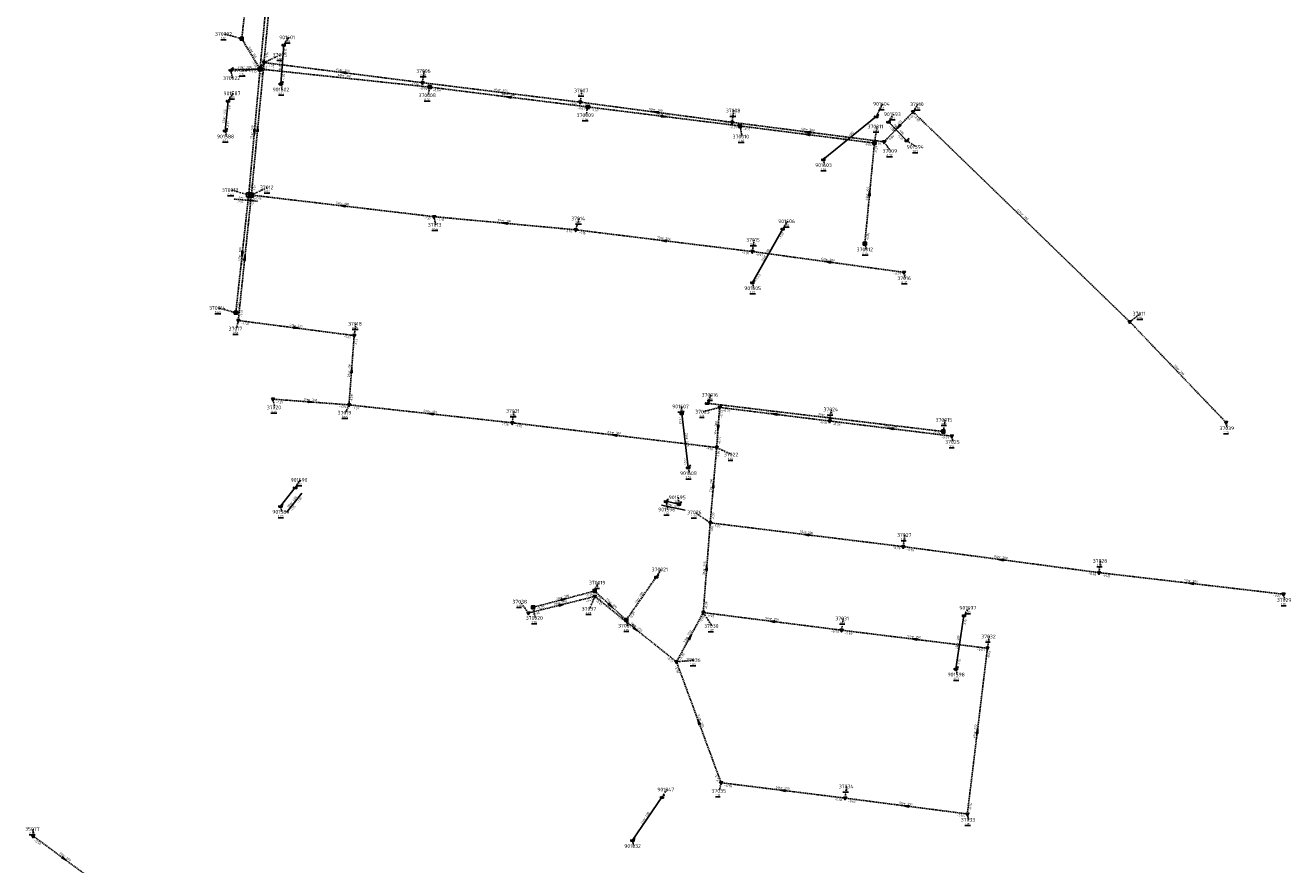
# Model space of a CAD drawing. Extents: x 188323 to 208361, y 565368 to 574910.
# Tile 39 of 256: x 200657 to 201168, y 567111 to 567449. Entities that reach past the tile are written whole.
import ezdxf

# ---------------------------------------------------------------- set-up
doc = ezdxf.new("R2010")
doc.units = 0
doc.linetypes.add('DASHDOT', pattern=[1, 0.5, -0.25, 0, -0.25])
doc.linetypes.add('DASHED', pattern=[0.75, 0.5, -0.25])
doc.layers.get('0').update_dxf_attribs({"linetype": 'CONTINUOUS'})
for name, color, linetype in [('RIO-AFM', 7, 'CONTINUOUS'), ('RIO-BOK', 7, 'CONTINUOUS'), ('RIO-DET', 7, 'CONTINUOUS'), ('RIO-KNP', 7, 'CONTINUOUS'), ('RIO-KNR', 7, 'CONTINUOUS'), ('RIO-LAG', 7, 'CONTINUOUS'), ('RIO-LAG_1B', 7, 'DASHED'), ('RIO-LAG_2B', 7, 'DASHED'), ('RIO-LEN', 7, 'CONTINUOUS'), ('RIO-MVD', 1, 'CONTINUOUS'), ('RIO-VRB', 6, 'DASHDOT'), ('RIO-VRH', 7, 'CONTINUOUS')]:
    doc.layers.add(name, color=color, linetype=linetype)
doc.styles.add('RIO-TXT', font='isocp.shx')

# ---------------------------------------------------------------- blocks, each defined once
blk = doc.blocks.new('L_VHR')
blk.add_lwpolyline([(-0.5, 0), (0.5, 0), (-0.5, 0.15), (-0.5, -0.15), (0.5, 0)])
blk = doc.blocks.new('K_IPD')
blk.add_lwpolyline([(-0.496027, 0.307994), (0.503973, 0.307994), (0.003973, -0.558031)], close=True)
blk.add_solid([(-0.496027, 0.307994), (0.503973, 0.307994), (0.003973, -0.558031)])
at = {"style": 'RIO-TXT', "flags": 1}
blk.add_attdef('KNOOPNAAM', (2, 2), '', height=1, dxfattribs=at)
blk = doc.blocks.new('K_IPR')
blk.add_lwpolyline([(-0.5, -0.5), (0.5, -0.5), (0.5, 0.5), (-0.5, 0.5)], close=True)
blk.add_solid([(-0.5, 0.5), (0.5, 0.5), (-0.5, -0.5), (0.5, -0.5)])
at = {"style": 'RIO-TXT', "flags": 1}
blk.add_attdef('KNOOPNAAM', (2, 2), '', height=1, dxfattribs=at)
blk = doc.blocks.new('K_OVL')
for points in [[(0.6, 0.6), (-0.6, 0.6), (-0.6, -0.6), (0.6, -0.6)], [(1, 1.25), (0.474823, 0.983111), (0.413034, 1.369554)]]:
    blk.add_lwpolyline(points, close=True)
blk.add_arc((0.81571, 0.439293), 0.83139, 77.193131, 168.854604)
blk.add_solid([(-0.6, 0.6), (0.6, 0.6), (-0.6, -0.6), (0.6, -0.6)])
at = {"style": 'RIO-TXT', "flags": 1}
blk.add_attdef('KNOOPNAAM', (2, 2), '', height=1, dxfattribs=at)
blk = doc.blocks.new('K_DIV')
for p, q in [((-0.65, 0.65), (-0.65, -0.65)), ((0.65, 0.65), (-0.65, 0.65)), ((0.65, -0.65), (0.65, 0.65)), ((-0.65, -0.65), (0.65, -0.65))]:
    blk.add_line(p, q)
blk = doc.blocks.new('K_UTB')
blk.add_lwpolyline([(0.5, 0.15), (0.5, -0.3), (-0.5, -0.3), (-0.5, 0.15), (-0.45, 0.15), (-0.45, -0.25), (0, -0.25), (0.45, -0.25), (0.45, 0.15)], close=True)
blk.add_lwpolyline([(0.85, 0.6), (0.55, 0.65), (0.614828, 0.459583), (0.850842, 0.598937)])
blk.add_arc((0.85, -0.25), 0.85, 90, 180)
at = {"style": 'RIO-TXT', "flags": 1}
blk.add_attdef('KNOOPNAAM', (2, 2), '', height=1, dxfattribs=at)
blk = doc.blocks.new('K_DRL')
for p, q in [((-0.65, 0.65), (-0.65, -0.65)), ((0.65, 0.65), (-0.65, 0.65)), ((-0.65, 0.35), (0.65, 0.35)), ((0.65, -0.65), (0.65, 0.65)), ((0.65, -0.35), (-0.65, -0.35)), ((-0.65, -0.65), (0.65, -0.65))]:
    blk.add_line(p, q)
for points in [[(-0.65, 0.65), (0.65, 0.65), (-0.65, 0.35), (0.65, 0.35)], [(-0.65, -0.35), (0.65, -0.35), (-0.65, -0.65), (0.65, -0.65)]]:
    blk.add_solid(points)
at = {"style": 'RIO-TXT', "flags": 1}
blk.add_attdef('KNOOPNAAM', (2, 2), '', height=1, dxfattribs=at)
blk = doc.blocks.new('623_03______37012_____370013__c')
at = {"layer": 'RIO-LAG_1B'}
blk.add_line((0, 0), (-9.781, 0.886), dxfattribs=at)
at = {"layer": 'RIO-AFM', "style": 'RIO-TXT'}
blk.add_text('r 300', height=0.9, rotation=354.8061, dxfattribs=at).set_placement((-5.921, 1.0396))
at = {"layer": 'RIO-BOK', "style": 'RIO-TXT'}
blk.add_text('-1.14', height=0.9, rotation=354.8061, dxfattribs=at).set_placement((-8.5128, -0.6342))
at = {"layer": 'RIO-LEN', "style": 'RIO-TXT'}
blk.add_text('1m', height=0.9, rotation=354.8061, dxfattribs=at).set_placement((-7.5344, 1.1852))
blk = doc.blocks.new('1422_90______901589____901590_')
at = {"layer": 'RIO-LAG'}
blk.add_line((0, 0), (6.103, 7.693), dxfattribs=at)
at = {"layer": 'RIO-AFM', "style": 'RIO-TXT'}
blk.add_text('r 400', height=0.9, rotation=51.5687, dxfattribs=at).set_placement((2.1562, 3.5224))
at = {"layer": 'RIO-BOK', "style": 'RIO-TXT'}
for p in [(4.651, 3.61), (1.9667, 0.2265)]:
    blk.add_text('-1.15', height=0.9, rotation=51.5687, dxfattribs=at).set_placement(p)
at = {"layer": 'RIO-LEN', "style": 'RIO-TXT'}
blk.add_text('10m', height=0.9, rotation=51.5687, dxfattribs=at).set_placement((0.8138, 1.8302))
blk = doc.blocks.new('1423_90______901595____901596_')
at = {"layer": 'RIO-LAG'}
blk.add_line((0, 0), (-9.599, 2.079), dxfattribs=at)
at = {"layer": 'RIO-AFM', "style": 'RIO-TXT'}
blk.add_text('r 400', height=0.9, rotation=347.7589, dxfattribs=at).set_placement((-5.7493, 1.7578))
at = {"layer": 'RIO-LEN', "style": 'RIO-TXT'}
blk.add_text('5m', height=0.9, rotation=347.7589, dxfattribs=at).set_placement((-7.3327, 2.1003))

msp = doc.modelspace()

# ---------------------------------------------------------------- linework, layer by layer
at = {"layer": 'RIO-LAG'}
for p, q in [((200761.264, 567441.408), (200760.096, 567425.728)), ((200738.784, 567418.816), (200737.6, 567406.784)), ((200979.056, 567395.2), (201000.4, 567412.48)), ((201005.376, 567410.368), (201012.672, 567402.816)), ((200950.448, 567345.536), (200962.688, 567367.168)), ((200921.888, 567292.672), (200924.512, 567270.848)), ((200759.936, 567255.232), (200765.888, 567262.72)), ((200920.832, 567256.064), (200915.536, 567257.216)), ((201035.824, 567211.136), (201032.544, 567189.568)), ((200913.92, 567137.792), (200902.016, 567120.384))]:
    msp.add_line(p, q, dxfattribs=at)
at = {"layer": 'RIO-LAG_1B'}
for p, q in [((200752.992, 567521.088), (200744.304, 567443.904)), ((200758.8, 567507.904), (200751.696, 567431.68)), ((200751.696, 567431.68), (200744.304, 567443.904)), ((200739.856, 567431.296), (200751.696, 567431.68)), ((200751.696, 567431.68), (200747.104, 567380.928)), ((200751.696, 567431.68), (200820.192, 567424.384)), ((200820.192, 567424.384), (200884, 567416.384)), ((200884, 567416.384), (200945.408, 567408.704)), ((200945.408, 567408.704), (200999.696, 567401.792)), ((200999.696, 567401.792), (200995.808, 567361.216)), ((200747.104, 567380.928), (200741.904, 567333.312)), ((200748.192, 567380.8), (200747.104, 567380.928)), ((200932.192, 567296.768), (201027.504, 567285.376)), ((200911.616, 567226.688), (200899.504, 567209.28)), ((200886.736, 567220.992), (200861.904, 567214.4)), ((200899.504, 567209.28), (200886.736, 567220.992))]:
    msp.add_line(p, q, dxfattribs=at)
at = {"layer": 'RIO-LAG_2B'}
for p, q in [((200760.192, 567509.184), (200753.296, 567434.304)), ((200753.296, 567434.304), (200748.192, 567380.8)), ((200753.296, 567434.304), (200817.2, 567426.176)), ((200817.2, 567426.176), (200880.896, 567418.304)), ((200880.896, 567418.304), (200942.208, 567410.176)), ((201003.6, 567402.304), (201015.296, 567414.4)), ((201015.296, 567414.4), (201102.704, 567329.728)), ((200942.208, 567410.176), (201003.6, 567402.304)), ((200748.192, 567380.8), (200742.896, 567330.176)), ((200748.192, 567380.8), (200821.904, 567372.096)), ((200821.904, 567372.096), (200879.104, 567366.784)), ((200879.104, 567366.784), (200950.4, 567358.016)), ((200950.4, 567358.016), (201011.6, 567349.632)), ((200742.896, 567330.176), (200789.696, 567324.096)), ((201102.704, 567329.728), (201141.616, 567289.024)), ((200789.696, 567324.096), (200787.6, 567296.128)), ((200787.6, 567296.128), (200756.896, 567298.432)), ((200787.6, 567296.128), (200853.504, 567288.896)), ((200936, 567278.912), (200937.2, 567295.104)), ((200937.2, 567295.104), (200981.6, 567289.6)), ((200853.504, 567288.896), (200936, 567278.912)), ((200981.6, 567289.6), (201030.896, 567283.52)), ((200936, 567278.912), (200933.408, 567248.512)), ((200933.408, 567248.512), (200930.592, 567212.288)), ((200933.408, 567248.512), (201011.296, 567238.912)), ((201011.296, 567238.912), (201090.304, 567228.416)), ((201090.304, 567228.416), (201164.8, 567219.712)), ((200886.8, 567218.816), (200860, 567212.096)), ((200919.808, 567192.384), (200886.8, 567218.816)), ((200930.592, 567212.288), (200919.808, 567192.384)), ((200930.592, 567212.288), (200986.4, 567205.184)), ((200986.4, 567205.184), (201045.296, 567197.888)), ((201045.296, 567197.888), (201037.2, 567131.008)), ((200937.792, 567143.616), (200919.808, 567192.384)), ((200987.808, 567137.408), (200937.792, 567143.616)), ((201037.2, 567131.008), (200987.808, 567137.408)), ((200660.064, 567122.112), (200685.232, 567103.616))]:
    msp.add_line(p, q, dxfattribs=at)
at = {"layer": 'RIO-VRB'}
for p, q in [((200744.3, 567443.9), (200737.3321, 567445.8265)), ((200761.26, 567441.41), (200763.2364, 567444.4658)), ((200753.3, 567434.3), (200759.9482, 567437.42)), ((200739.86, 567431.3), (200740.5671, 567427.9868)), ((200751.7, 567431.7), (200744.7329, 567431.1691)), ((200817.2, 567426.2), (200817.9071, 567430.9132)), ((200760.09, 567425.74), (200760.6235, 567423.4116)), ((200820.2, 567424.4), (200819.4942, 567421.0866)), ((200880.9, 567418.3), (200881.6071, 567423.0132)), ((200738.79, 567418.81), (200740.7664, 567421.8658)), ((201000.4, 567412.51), (201002.937, 567417.6053)), ((201015.3, 567414.4), (201017.2764, 567417.4558)), ((200884, 567416.4), (200883.2942, 567413.0866)), ((200942.2, 567410.2), (200942.9071, 567414.9132)), ((201005.37, 567410.39), (201007.3464, 567413.4458)), ((200945.4, 567408.7), (200946.2806, 567404.402)), ((200999.7, 567401.8), (201000.7541, 567408.4829)), ((200737.6, 567406.77), (200738.1335, 567404.4416)), ((201003.6, 567402.3), (201006.137, 567398.6047)), ((201012.67, 567402.8), (201016.5574, 567400.2376)), ((200979.05, 567395.22), (200979.5835, 567392.8916)), ((200747.1, 567380.9), (200740.1321, 567382.8265)), ((200748.2, 567380.8), (200754.8482, 567383.92)), ((200821.9, 567372.1), (200822.6071, 567368.7868)), ((200879.1, 567366.8), (200880.4933, 567371.3294)), ((200962.69, 567367.18), (200964.6664, 567370.2358)), ((200950.4, 567358), (200951.1071, 567362.7132)), ((200995.8, 567361.2), (200996.3335, 567358.8716)), ((201011.6, 567349.6), (201012.1335, 567347.2716)), ((200950.45, 567345.54), (200950.9835, 567343.2116)), ((200741.9, 567333.3), (200734.9321, 567335.2265)), ((201102.7, 567329.7), (201107.0949, 567332.9377)), ((200742.9, 567330.2), (200742.1942, 567326.8866)), ((200789.7, 567324.1), (200790.4071, 567328.8132)), ((200932.2, 567296.8), (200933.7372, 567300.1632)), ((200756.9, 567298.4), (200757.6071, 567295.0868)), ((200787.6, 567296.1), (200786.208, 567292.9701)), ((200921.88, 567292.7), (200921.8797, 567295.475)), ((200937.2, 567295.1), (200930.5525, 567293.3779)), ((200853.5, 567288.9), (200854.2071, 567293.6132)), ((200981.6, 567289.6), (200982.3071, 567294.3132)), ((201027.5, 567285.4), (201028.2071, 567290.1132)), ((201141.62, 567289.03), (201142.1535, 567286.7016)), ((201030.9, 567283.5), (201031.4335, 567281.1716)), ((200936, 567278.9), (200942.1269, 567276.0622)), ((200924.51, 567270.86), (200925.0435, 567268.5316)), ((200765.89, 567262.75), (200767.8664, 567265.8058)), ((200759.94, 567255.25), (200760.4735, 567252.9216)), ((200915.54, 567257.2), (200916.2471, 567253.8868)), ((200920.84, 567256.05), (200920.4793, 567258.7934)), ((200933.4, 567248.5), (200927.2719, 567252.7359)), ((201011.3, 567238.9), (201012.0071, 567243.6132)), ((200911.62, 567226.66), (200913.5964, 567229.7158)), ((201090.3, 567228.4), (201091.0071, 567233.1132)), ((200886.73, 567221), (200888.2672, 567224.3632)), ((200886.8, 567218.8), (200884.7247, 567213.7905)), ((201164.8, 567219.7), (201165.3335, 567217.3716)), ((200860, 567212.1), (200856.737, 567216.6869)), ((200861.9, 567214.4), (200862.7806, 567210.102)), ((201035.83, 567211.11), (201037.8064, 567214.1658)), ((200899.5, 567209.3), (200900.0335, 567206.9716)), ((200930.6, 567212.3), (200934.1369, 567206.8725)), ((200986.4, 567205.2), (200987.1071, 567209.9132)), ((201045.3, 567197.9), (201046.0071, 567202.6132)), ((200919.8, 567192.4), (200926.875, 567193.1)), ((201032.54, 567189.59), (201033.0735, 567187.2616)), ((200937.8, 567143.6), (200937.0942, 567140.2866)), ((200987.8, 567137.4), (200988.5071, 567142.1132)), ((200913.92, 567137.8), (200915.8964, 567140.8558)), ((201037.2, 567131), (201037.7335, 567128.6716)), ((200660.07, 567122.14), (200660.0697, 567124.915)), ((200902.01, 567120.38), (200902.5435, 567118.0516))]:
    msp.add_line(p, q, dxfattribs=at)

# ---------------------------------------------------------------- block references
at = {"layer": 'RIO-DET'}
for name, p in [('623_03______37012_____370013__c', (200750.704, 567378.304)), ('1422_90______901589____901590_', (200762.432, 567252.736)), ('1423_90______901595____901596_', (200923.344, 567253.568))]:
    msp.add_blockref(name, p, dxfattribs=at)
at = {"layer": 'RIO-KNP', "xscale": 1.25, "yscale": 1.25, "zscale": 1.25}
for name, p in [('K_IPR', (200744.304, 567443.904)), ('K_UTB', (200761.264, 567441.408)), ('K_OVL', (200751.696, 567431.68)), ('K_IPD', (200753.296, 567434.304)), ('K_UTB', (200739.856, 567431.296)), ('K_UTB', (200760.096, 567425.728)), ('K_IPD', (200817.2, 567426.176)), ('K_IPR', (200820.192, 567424.384)), ('K_UTB', (200738.784, 567418.816)), ('K_IPD', (200880.896, 567418.304)), ('K_IPR', (200884, 567416.384)), ('K_UTB', (201000.4, 567412.48)), ('K_IPD', (201015.296, 567414.4)), ('K_UTB', (200737.6, 567406.784)), ('K_IPD', (200942.208, 567410.176)), ('K_IPR', (200945.408, 567408.704)), ('K_UTB', (201005.376, 567410.368)), ('K_IPR', (200999.696, 567401.792)), ('K_IPD', (201003.6, 567402.304)), ('K_UTB', (201012.672, 567402.816)), ('K_UTB', (200979.056, 567395.2)), ('K_DIV', (200747.104, 567380.928)), ('K_DRL', (200748.192, 567380.8)), ('K_IPD', (200821.904, 567372.096)), ('K_IPD', (200879.104, 567366.784)), ('K_UTB', (200962.688, 567367.168)), ('K_IPR', (200995.808, 567361.216)), ('K_IPD', (200950.4, 567358.016)), ('K_UTB', (200950.448, 567345.536)), ('K_IPD', (201011.6, 567349.632)), ('K_IPR', (200741.904, 567333.312)), ('K_IPD', (200742.896, 567330.176)), ('K_IPD', (201102.704, 567329.728)), ('K_IPD', (200789.696, 567324.096)), ('K_IPD', (200756.896, 567298.432)), ('K_IPD', (200787.6, 567296.128)), ('K_UTB', (200932.192, 567296.768)), ('K_IPD', (200937.2, 567295.104)), ('K_UTB', (200921.888, 567292.672)), ('K_IPD', (200981.6, 567289.6)), ('K_IPD', (200853.504, 567288.896)), ('K_IPR', (201027.504, 567285.376)), ('K_IPD', (201141.616, 567289.024)), ('K_IPD', (201030.896, 567283.52)), ('K_IPD', (200936, 567278.912)), ('K_UTB', (200924.512, 567270.848)), ('K_UTB', (200765.888, 567262.72)), ('K_UTB', (200759.936, 567255.232)), ('K_UTB', (200915.536, 567257.216)), ('K_UTB', (200920.832, 567256.064)), ('K_IPD', (200933.408, 567248.512)), ('K_IPD', (201011.296, 567238.912)), ('K_IPD', (201090.304, 567228.416)), ('K_UTB', (200911.616, 567226.688)), ('K_IPR', (200886.736, 567220.992)), ('K_IPD', (200886.8, 567218.816)), ('K_IPD', (201164.8, 567219.712)), ('K_IPR', (200861.904, 567214.4)), ('K_IPD', (200860, 567212.096)), ('K_IPR', (200899.504, 567209.28)), ('K_IPD', (200930.592, 567212.288)), ('K_UTB', (201035.824, 567211.136)), ('K_IPD', (200986.4, 567205.184)), ('K_IPD', (201045.296, 567197.888)), ('K_IPD', (200919.808, 567192.384)), ('K_UTB', (201032.544, 567189.568)), ('K_IPD', (200937.792, 567143.616)), ('K_UTB', (200913.92, 567137.792)), ('K_IPD', (200987.808, 567137.408)), ('K_IPD', (201037.2, 567131.008)), ('K_IPD', (200660.064, 567122.112)), ('K_UTB', (200902.016, 567120.384))]:
    msp.add_blockref(name, p, dxfattribs=at)
at = {"layer": 'RIO-VRH', "xscale": 2, "yscale": 2, "zscale": 2}
for p, rotation in [((200785.25, 567430.25), 532.7764), ((200852.1, 567420.4), 532.8536), ((200911.55, 567414.25), 532.4735), ((200914.7, 567412.55), 352.8527), ((200749.4, 567406.3), 264.8174), ((200750.75, 567407.55), 444.5461), ((201009.45, 567408.35), 225.9582), ((200972.55, 567405.25), 532.7589), ((200972.9, 567406.25), 532.6691), ((200997.75, 567381.5), 444.5045), ((200785.05, 567376.45), 533.2683), ((200850.5, 567369.45), 534.7068), ((200914.75, 567362.4), 532.9647), ((200744.5, 567357.1), 263.7571), ((200745.55, 567355.5), 444.012), ((200981, 567353.8), 532.1855), ((200766.3, 567327.15), 352.5746), ((200788.65, 567310.1), 445.7022), ((200772.25, 567297.25), 355.7159), ((200820.55, 567292.5), 533.7654), ((200959.4, 567292.35), 532.9392), ((200936.6, 567287), 265.7549), ((201006.25, 567286.55), 532.9473), ((200894.75, 567283.9), 533.0895), ((200934.7, 567263.7), 445.103), ((200972.35, 567243.7), 532.9753), ((201050.8, 567233.65), 532.4299), ((200932, 567230.4), 445.5685), ((201127.55, 567224.05), 533.34), ((200874.315, 567217.7), 374.8839), ((200873.4, 567215.45), 374.0348), ((200893.115, 567215.15), 317.5081), ((200958.5, 567208.75), 532.7494), ((200903.3, 567205.6), 321.3441), ((200925.2, 567202.35), 421.5045), ((201015.85, 567201.55), 532.9355), ((200928.8, 567168), 110.2537), ((201041.25, 567164.45), 443.0881), ((200962.8, 567140.5), 172.9321), ((201012.5, 567134.2), 172.6189), ((200672.65, 567112.89), 323.6768)]:
    msp.add_blockref('L_VHR', p, dxfattribs=dict(at, rotation=rotation))

# ---------------------------------------------------------------- texts
at = {"layer": 'RIO-AFM', "style": 'RIO-TXT'}
for s, rotation, p in [('r 150', 301.2451, (200748.0105, 567438.7545)), ('r 300', 1.9347, (200744.9533, 567431.9724)), ('r 400', 445.7213, (200760.1116, 567432.8043)), ('r 300', 352.7764, (200784.5114, 567430.8677)), ('r 300', 353.9176, (200785.1991, 567428.6543)), ('r 300', 352.9311, (200848.3099, 567422.8656)), ('r 300', 352.8536, (200851.3604, 567421.0167)), ('r 400', 444.3469, (200737.6144, 567412.0329)), ('r 300', 352.4735, (200910.8143, 567414.8708)), ('r 300', 352.8527, (200913.9602, 567413.1659)), ('r 300', 444.8174, (200748.8133, 567405.5391)), ('r 300', 444.5461, (200750.1589, 567406.7922)), ('r 300', 352.6691, (200972.1626, 567406.8683)), ('r 200', 45.9582, (201008.5274, 567408.1151)), ('r 400', 313.8889, (201008.8205, 567407.5278)), ('r 300', 352.7589, (200971.8111, 567405.8649)), ('r 400', 38.9979, (200988.7809, 567403.7438)), ('r 300', 444.5045, (200997.1624, 567380.742)), ('r 300', 353.2683, (200784.3063, 567377.0644)), ('r 200', 315.9033, (201058.9866, 567372.8125)), ('r 300', 354.7068, (200849.741, 567370.0402)), ('r 300', 352.9647, (200914.0098, 567363.0176)), ('r 300', 443.7571, (200743.9004, 567356.3503)), ('r 300', 444.012, (200744.9527, 567354.7475)), ('r 400', 60.5006, (200955.7359, 567355.9009)), ('r 300', 352.1855, (200980.2675, 567354.4245)), ('r 300', 352.5746, (200765.5626, 567327.7649)), ('r 300', 445.7022, (200788.0824, 567309.3297)), ('r 200', 313.7451, (201121.9735, 567310.3081)), ('r 300', 355.7159, (200771.4801, 567297.8184)), ('r 300', 353.7654, (200819.801, 567293.1054)), ('r 300', 352.9392, (200958.6589, 567292.9594)), ('r 200', 353.1793, (200979.1082, 567291.7224)), ('r 300', 353.0895, (200894.0085, 567284.5196)), ('r 300', 85.755, (200936.0415, 567286.229)), ('r 300', 352.9472, (201005.5087, 567287.1609)), ('r 400', 276.8749, (200923.6009, 567282.6454)), ('r 300', 445.103, (200934.1236, 567262.9356)), ('r 300', 352.9753, (200971.6098, 567244.3195)), ('r 300', 352.4299, (201050.0656, 567234.277)), ('r 300', 445.5685, (200931.428, 567229.6315)), ('r 300', 353.3399, (201126.8058, 567224.6637)), ('r 200', 374.8839, (200873.4015, 567217.9824)), ('r 200', 415.0734, (200904.6811, 567217.6053)), ('r 250', 374.0348, (200872.4903, 567215.7465)), ('r 200', 317.5081, (200892.8586, 567216.0698)), ('r 250', 352.7494, (200957.7611, 567209.3655)), ('r 250', 321.3441, (200902.9875, 567206.5068)), ('r 250', 421.5045, (200924.368, 567201.8792)), ('r 250', 352.9356, (201015.1093, 567202.1641)), ('r 400', 441.2997, (201033.562, 567199.6256)), ('r 250', 290.2537, (200929.0036, 567168.9391)), ('r 250', 443.0881, (201040.6355, 567163.7079)), ('r 250', 352.9321, (200962.0589, 567141.1113)), ('r 400', 415.6341, (200907.0898, 567128.7067)), ('r 250', 352.6189, (201011.7623, 567134.8152)), ('r 250', 323.6768, (200672.2988, 567113.7805))]:
    msp.add_text(s, height=0.9, rotation=rotation, dxfattribs=at).set_placement(p)
at = {"layer": 'RIO-BOK', "style": 'RIO-TXT'}
for s, rotation, p in [('-1.74', 444.7281, (200754.8217, 567435.5664)), ('-1.15', 445.7213, (200762.3435, 567437.2177)), ('-1.13', 301.2451, (200748.3821, 567434.483)), ('-1.13', 444.6682, (200753.223, 567432.9648)), ('-1.74', 444.5461, (200754.2733, 567430.0888)), ('-1.72', 352.7764, (200754.5136, 567432.7359)), ('-1.13', 1.9347, (200747.6486, 567430.1623)), ('-1.13', 444.8174, (200752.6949, 567427.4929)), ('-1.15', 445.7213, (200761.5895, 567427.0326)), ('-1.46', 352.7764, (200812.9616, 567425.3646)), ('-0.99', 353.9176, (200815.9789, 567423.4832)), ('-1.46', 352.9311, (200818.4178, 567424.6391)), ('-0.99', 352.8536, (200821.4157, 567422.8375)), ('-1.15', 444.3469, (200739.7749, 567414.5927)), ('-1.46', 352.9311, (200876.6642, 567417.453)), ('-1.46', 352.4735, (200882.1053, 567416.7295)), ('-0.67', 352.8536, (200879.7625, 567415.5589)), ('-0.67', 352.8527, (200885.2157, 567414.8375)), ('-0.84', 45.9582, (201013.4559, 567410.4788)), ('-0.82', 315.9033, (201015.3322, 567412.4205)), ('-1.15', 444.3469, (200739.1301, 567408.0263)), ('-1.07', 352.4735, (200937.9565, 567409.3855)), ('-0.71', 352.8527, (200941.1619, 567407.8574)), ('-1.07', 352.6691, (200943.4107, 567408.6336)), ('-0.71', 352.7589, (200946.6131, 567407.1355)), ('-1.15', 313.8889, (201005.3325, 567408.4106)), ('-0.86', 352.6691, (200999.3601, 567401.4709)), ('-0.86', 45.9582, (201005.5795, 567402.3331)), ('-1.15', 313.8889, (201008.8217, 567404.7875)), ('-0.60', 352.7589, (200995.4603, 567400.9598)), ('-0.39', 444.5045, (201000.6784, 567397.5869)), ('-1.14', 444.8174, (200748.6197, 567382.1688)), ('-1.55', 444.5461, (200749.7257, 567382.0616)), ('-1.14', 443.7571, (200748.0189, 567376.6757)), ('-1.55', 444.012, (200749.1358, 567376.5794)), ('-1.55', 353.2683, (200749.427, 567379.2463)), ('-1.35', 353.2683, (200817.6693, 567371.2344)), ('-1.35', 354.7068, (200823.1656, 567370.5776)), ('-1.15', 354.7068, (200874.8921, 567365.8179)), ('-1.15', 352.9647, (200880.3187, 567365.2399)), ('-1.43', 60.5006, (200961.8896, 567362.9212)), ('-0.36', 444.5045, (200997.3266, 567362.4605)), ('-0.91', 352.9647, (200946.1653, 567357.1553)), ('-0.91', 352.1855, (200951.5974, 567356.4234)), ('-1.43', 60.5006, (200952.3577, 567346.0691)), ('-0.71', 352.1855, (201007.3526, 567348.8067)), ('-1.33', 443.7571, (200743.4429, 567334.5404)), ('-1.40', 444.012, (200744.4374, 567331.4473)), ('-1.40', 352.5746, (200744.1081, 567328.6316)), ('-1.42', 352.5746, (200785.4568, 567323.2688)), ('-1.42', 445.7022, (200790.7743, 567319.9079)), ('-1.39', 445.7022, (200789.0999, 567297.3921)), ('-1.29', 355.7159, (200758.1922, 567296.9002)), ('-1.39', 355.7159, (200783.4088, 567295.027)), ('-1.39', 353.7654, (200788.8404, 567294.557)), ('-1.63', 276.8749, (200920.6584, 567291.1421)), ('-0.72', 85.755, (200938.2933, 567290.9072)), ('-0.72', 352.9392, (200938.418, 567293.5393)), ('-1.18', 353.7654, (200849.277, 567287.9927)), ('-1.18', 353.0895, (200854.7221, 567287.3425)), ('-0.58', 352.9392, (200977.3625, 567288.7402)), ('-0.58', 352.9472, (200982.8183, 567288.0395)), ('-0.26', 353.1793, (201023.2699, 567284.5547)), ('-0.75', 85.755, (200937.4996, 567280.1925)), ('-0.43', 352.9472, (201026.6624, 567282.6428)), ('-1.63', 276.8749, (200922.6411, 567274.7647)), ('-1.05', 353.0895, (200931.7672, 567278.0533)), ('-1.05', 445.103, (200937.0288, 567274.6967)), ('-1.00', 445.103, (200934.9134, 567249.7763)), ('-1.00', 445.5685, (200934.4593, 567244.3064)), ('-1.00', 352.9753, (200934.619, 567246.9401)), ('-0.79', 352.9753, (201007.0657, 567238.0587)), ('-0.79', 352.4299, (201012.5041, 567237.3285)), ('-0.48', 352.4299, (201086.0575, 567227.5999)), ('-0.48', 353.3399, (201091.5289, 567226.8479)), ('-0.26', 374.8839, (200883.1242, 567218.6071)), ('-0.26', 317.5081, (200886.8176, 567219.0222)), ('-0.22', 353.3399, (201160.5709, 567218.8296)), ('-0.25', 374.8839, (200863.6131, 567213.4077)), ('-0.41', 374.0348, (200883.1582, 567216.4618)), ('-0.41', 321.3441, (200887.0197, 567216.8325)), ('-0.98', 445.5685, (200932.103, 567213.5886)), ('-0.34', 374.0348, (200861.6982, 567211.0824)), ('-0.29', 317.5081, (200895.537, 567211.0435)), ('-0.29', 415.0734, (200901.449, 567209.6475)), ('-0.98', 421.5045, (200929.8644, 567208.0342)), ('-0.98', 352.7494, (200931.8129, 567210.7353)), ('-1.15', 441.2997, (201036.5833, 567206.8478)), ('-0.90', 352.7494, (200982.16, 567204.3615)), ('-0.89', 352.9356, (200987.6179, 567203.6392)), ('-0.63', 352.9356, (201041.0632, 567197.0497)), ('-0.51', 321.3441, (200915.739, 567193.8869)), ('-0.90', 421.5045, (200921.6978, 567192.9637)), ('-1.15', 441.2997, (201034.1347, 567190.7631)), ('-0.63', 443.0881, (201046.1572, 567193.6663)), ('-0.90', 290.2537, (200918.9721, 567190.6017)), ('-0.78', 290.2537, (200935.0961, 567146.9729)), ('-0.78', 352.9321, (200939.0178, 567142.0392)), ('-0.66', 352.9321, (200983.5622, 567136.5443)), ('-0.66', 352.6189, (200989.0093, 567135.8325)), ('-0.54', 443.0881, (201038.7573, 567132.2223)), ('-0.54', 352.6189, (201032.9576, 567130.1671)), ('-0.50', 323.6768, (200660.3696, 567120.1831))]:
    msp.add_text(s, height=0.9, rotation=rotation, dxfattribs=at).set_placement(p)
at = {"layer": 'RIO-KNR', "style": 'RIO-TXT'}
for s, p in [('370002', (200733.5071, 567445.0765)), ('901601', (200759.4114, 567443.7158)), ('37005', (200756.7607, 567436.67)), ('370022', (200736.7421, 567427.2368)), ('370007', (200740.9079, 567430.4191)), ('37006', (200814.7196, 567430.1632)), ('901587', (200736.9414, 567421.1158)), ('901602', (200756.7985, 567422.6616)), ('37007', (200878.4196, 567422.2632)), ('370008', (200815.6692, 567420.3366)), ('901604', (200999.112, 567416.8553)), ('37010', (201014.0889, 567416.7058)), ('370009', (200879.4692, 567412.3366)), ('37008', (200939.7196, 567414.1632)), ('901593', (201003.5214, 567412.6958)), ('370011', (200996.9291, 567407.7329)), ('901588', (200734.3085, 567403.6916)), ('370010', (200942.4556, 567403.652)), ('37009', (201002.9495, 567397.8547)), ('901594', (201012.7324, 567399.4876)), ('901603', (200975.7585, 567392.1416)), ('370013', (200736.3071, 567382.0765)), ('37012', (200751.6607, 567383.17)), ('37014', (200877.3058, 567370.5794)), ('37013', (200819.4196, 567368.0368)), ('901606', (200960.8414, 567369.4858)), ('37015', (200947.9196, 567361.9632)), ('370012', (200992.5085, 567358.1216)), ('37016', (201008.946, 567346.5216)), ('901605', (200947.1585, 567342.4616)), ('370014', (200731.1071, 567334.4765)), ('37011', (201103.9074, 567332.1877)), ('37017', (200739.0067, 567326.1366)), ('37018', (200787.2196, 567328.0632)), ('370016', (200929.9122, 567299.4132)), ('37020', (200754.4196, 567294.3368)), ('901607', (200918.0547, 567294.725)), ('37024', (200979.1196, 567293.5632)), ('37019', (200783.0205, 567292.2201)), ('37021', (200851.0196, 567292.8632)), ('37023', (200927.365, 567292.6279)), ('370015', (201024.3821, 567289.3632)), ('37039', (201138.966, 567285.9516)), ('37025', (201028.246, 567280.4216)), ('37022', (200938.9394, 567275.3122)), ('901608', (200921.2185, 567267.7816)), ('901590', (200764.0414, 567265.0558)), ('901595', (200916.6543, 567258.0434)), ('901596', (200912.4221, 567253.1368)), ('901589', (200756.6485, 567252.1716)), ('37026', (200924.0844, 567251.9859)), ('37027', (201008.8196, 567242.8632)), ('37028', (201087.8196, 567232.3632)), ('370021', (200909.7714, 567228.9658)), ('370019', (200884.4422, 567223.6132)), ('37038', (200853.5495, 567215.9369)), ('37037', (200881.5372, 567213.0405)), ('901597', (201033.9814, 567213.4158)), ('37029', (201162.146, 567216.6216)), ('370020', (200858.9556, 567209.352)), ('37031', (200983.9196, 567209.1632)), ('370018', (200896.2085, 567206.2216)), ('37030', (200930.9494, 567206.1225)), ('37032', (201042.8196, 567201.8632)), ('37036', (200923.6875, 567192.35)), ('901598', (201029.2485, 567186.5116)), ('901047', (200912.0714, 567140.1058)), ('37034', (200985.3196, 567141.3632)), ('37035', (200933.9067, 567139.5366)), ('37033', (201034.546, 567127.9216)), ('35077', (200656.8822, 567124.165)), ('901032', (200898.7185, 567117.3016))]:
    msp.add_text(s, height=1.5, dxfattribs=at).set_placement(p)
at = {"layer": 'RIO-LEN', "style": 'RIO-TXT'}
for s, rotation, p in [('14m', 301.2451, (200746.8891, 567440.6006)), ('12m', 1.9347, (200742.7945, 567431.8994)), ('16m', 445.7213, (200759.9521, 567430.6502)), ('64m', 352.7764, (200782.3684, 567431.138)), ('69m', 353.9176, (200783.0511, 567428.8818)), ('64m', 352.9311, (200846.1661, 567423.1301)), ('64m', 352.8536, (200849.217, 567421.2841)), ('12m', 444.3469, (200737.4033, 567409.8832)), ('62m', 352.4735, (200908.6728, 567415.1524)), ('62m', 352.8527, (200911.8168, 567413.4334)), ('62m', 352.6691, (200970.02, 567407.1426)), ('17m', 45.9582, (201007.0259, 567406.5623)), ('11m', 313.8889, (201007.3222, 567409.0837)), ('51m', 444.8174, (200748.6199, 567403.3878)), ('54m', 444.5461, (200749.9553, 567404.6418)), ('55m', 352.7589, (200969.6681, 567406.1358)), ('27m', 38.9979, (200987.1023, 567402.3845)), ('74m', 353.2683, (200782.161, 567377.3163)), ('41m', 444.5045, (200996.9572, 567378.5918)), ('122m', 315.9033, (201057.0465, 567374.6903)), ('57m', 354.7068, (200847.5901, 567370.2382)), ('72m', 352.9647, (200911.8659, 567363.2808)), ('48m', 443.7571, (200743.6672, 567354.203)), ('25m', 60.5006, (200954.6724, 567354.0208)), ('51m', 444.012, (200744.7291, 567352.5991)), ('62m', 352.1855, (200978.1274, 567354.7168)), ('47m', 352.5746, (200763.4206, 567328.0427)), ('56m', 313.7451, (201120.4791, 567311.8677)), ('28m', 445.7022, (200787.9222, 567307.1757)), ('31m', 355.7159, (200769.326, 567297.9784)), ('66m', 353.7654, (200817.6536, 567293.3387)), ('45m', 352.9392, (200956.5151, 567293.2236)), ('96m', 353.1793, (200976.9633, 567291.9776)), ('83m', 353.0895, (200891.864, 567284.7781)), ('22m', 276.8749, (200923.3413, 567284.7897)), ('16m', 85.755, (200935.882, 567284.0749)), ('50m', 352.9472, (201003.3649, 567287.4248)), ('31m', 445.103, (200933.9409, 567260.7833)), ('78m', 352.9753, (200969.4659, 567244.5824)), ('80m', 352.4299, (201047.9242, 567234.5602)), ('36m', 445.5685, (200931.2628, 567227.4778)), ('75m', 353.3399, (201124.6602, 567224.9129)), ('26m', 374.8839, (200871.3143, 567217.4262)), ('28m', 374.0348, (200870.3951, 567215.2213)), ('17m', 317.5081, (200891.265, 567217.528)), ('21m', 415.0734, (200903.4457, 567215.8335)), ('42m', 321.3441, (200901.2999, 567207.8551)), ('56m', 352.7494, (200955.6182, 567209.6368)), ('59m', 352.9356, (201012.9656, 567202.4284)), ('23m', 421.5045, (200923.3389, 567199.9801)), ('22m', 441.2997, (201033.2369, 567197.4902)), ('52m', 290.2537, (200928.2548, 567170.9652)), ('67m', 443.0881, (201040.3772, 567161.5634)), ('50m', 352.9321, (200959.9151, 567141.3758)), ('50m', 352.6189, (201009.62, 567135.0913)), ('21m', 415.6341, (200905.8718, 567126.9229)), ('31m', 323.6768, (200670.5578, 567115.0589))]:
    msp.add_text(s, height=0.9, rotation=rotation, dxfattribs=at).set_placement(p)
at = {"layer": 'RIO-MVD', "style": 'RIO-TXT'}
for s, p in [('%%U0.51', (200735.8021, 567443.6765)), ('%%U1.03', (200761.7064, 567442.3158)), ('%%U0.75', (200758.4182, 567435.27)), ('%%U0.74', (200743.2029, 567429.0191)), ('%%U0.50', (200816.3771, 567428.7632)), ('%%U1.03', (200739.2364, 567419.7158)), ('%%U1.03', (200759.0935, 567421.2616)), ('%%U0.54', (200817.9642, 567418.9366)), ('%%U0.72', (200880.0771, 567420.8632)), ('%%U0.57', (200941.3771, 567412.7632)), ('%%U1.03', (201001.407, 567415.4553)), ('%%U0.85', (201015.7464, 567415.3058)), ('%%U0.56', (200881.7642, 567410.9366)), ('%%U0.71', (200999.2241, 567406.3329)), ('%%U1.03', (201005.8164, 567411.2958)), ('%%U1.03', (200736.6035, 567402.2916)), ('%%U0.60', (200944.7506, 567402.252)), ('%%U0.72', (201004.607, 567396.4547)), ('%%U1.03', (201015.0274, 567398.0876)), ('%%U1.03', (200978.0535, 567390.7416)), ('%%U0.50', (200753.3182, 567381.77)), ('%%U0.49', (200738.6021, 567380.6765)), ('%%U0.56', (200821.0771, 567366.6368)), ('%%U0.65', (200878.9633, 567369.1794)), ('%%U1.03', (200963.1364, 567368.0858)), ('%%U0.64', (200949.5771, 567360.5632)), ('%%U0.75', (200994.8035, 567356.7216)), ('%%U0.70', (201010.6035, 567345.1216)), ('%%U1.03', (200949.4535, 567341.0616)), ('%%U0.65', (200733.4021, 567333.0765)), ('%%U0.94', (201105.5649, 567330.7877)), ('%%U0.51', (200740.6642, 567324.7366)), ('%%U0.55', (200788.8771, 567326.6632)), ('%%U1.00', (200932.2072, 567298.0132)), ('%%U0.55', (200756.0771, 567292.9368)), ('%%U0.66', (200784.678, 567290.8201)), ('%%U0.66', (200852.6771, 567291.4632)), ('%%U1.03', (200920.3497, 567293.325)), ('%%U1.01', (200929.0225, 567291.2279)), ('%%U1.00', (200980.7771, 567292.1632)), ('%%U1.02', (201026.6771, 567287.9632)), ('%%U1.13', (201140.6235, 567284.5516)), ('%%U1.16', (201029.9035, 567279.0216)), ('%%U1.10', (200940.5969, 567273.9122)), ('%%U1.03', (200766.3364, 567263.6558)), ('%%U1.03', (200923.5135, 567266.3816)), ('%%U1.03', (200918.9493, 567256.6434)), ('%%U1.03', (200758.9435, 567250.7716)), ('%%U1.03', (200914.7171, 567251.7368)), ('%%U1.22', (200925.7419, 567250.5859)), ('%%U1.16', (201010.4771, 567241.4632)), ('%%U1.20', (201089.4771, 567230.9632)), ('%%U1.21', (200886.7372, 567222.2132)), ('%%U1.18', (200855.207, 567214.5369)), ('%%U1.15', (201163.8035, 567215.2216)), ('%%U1.20', (200861.2506, 567207.952)), ('%%U1.23', (200883.1947, 567211.6405)), ('%%U1.07', (200985.5771, 567207.7632)), ('%%U1.03', (201036.2764, 567212.0158)), ('%%U1.18', (200898.5035, 567204.8216)), ('%%U1.07', (200932.6069, 567204.7225)), ('%%U1.01', (201044.4771, 567200.4632)), ('%%U1.09', (200925.345, 567190.95)), ('%%U1.03', (201031.5435, 567185.1116)), ('%%U1.11', (200935.5642, 567138.1366)), ('%%U1.09', (200986.9771, 567139.9632)), ('%%U1.05', (201036.2035, 567126.5216)), ('%%U0.72', (200658.5397, 567122.765))]:
    msp.add_text(s, height=0.9, dxfattribs=at).set_placement(p)

doc.saveas('drawing.dxf')
